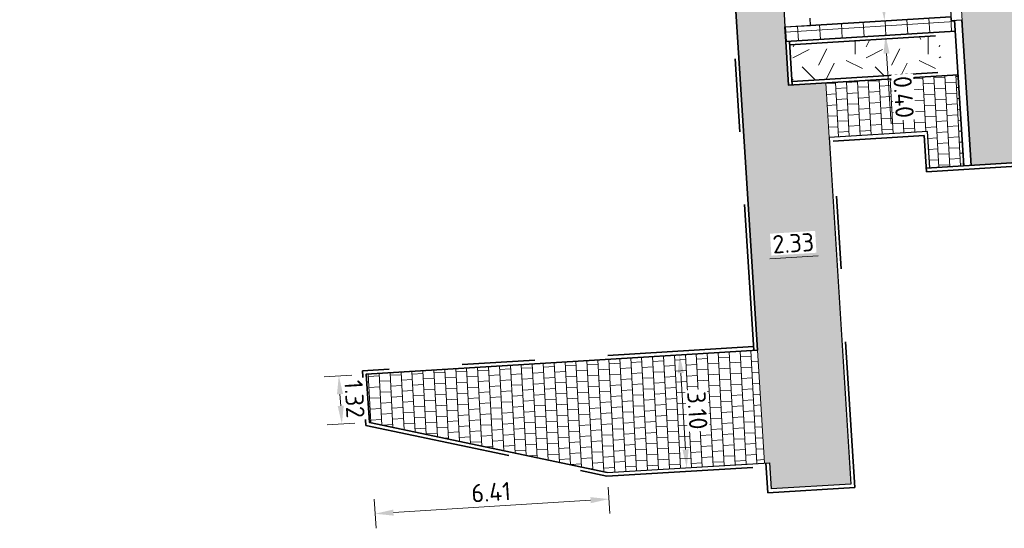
# Model space of a CAD drawing. Header units: metres. Extents: x 162305 to 163132, y 502542 to 502928.
# Tile 15 of 222: x 162505 to 162532, y 502574 to 502588. Entities that reach past the tile are written whole.
import ezdxf

# ---------------------------------------------------------------- set-up
doc = ezdxf.new("R2010")
doc.units = ezdxf.units.M
doc.linetypes.add('VH-OPSLUITBAND-SO', pattern=[10, 4, -2, 2, -2])
doc.linetypes.add('VH-TROTTOIRBAND-SO', pattern=[15, 5, -2, 2, -2, 2, -2])
for name, color, linetype, lineweight in [('N-BH-VH-MATERIAALGRENS-G', 7, 'Continuous', 40), ('N-WB-BANDEN-VOORKANTBAND', 2, 'Continuous', 30), ('N-WE-GR-GRAS-A-200', 62, 'Continuous', 18), ('N-WE-VH-KANTOPSLUITING_VOORKANTBAND-G', 50, 'Continuous', 35), ('N-WE-VH-OPENVERHARDING_TEGEL-A', 92, 'Continuous', 18), ('NW-HOEKELEMENT PARKEERPLAATS', 2, 'Continuous', 30), ('X-XX-AL-M', 7, 'Continuous', 18)]:
    doc.layers.add(name, color=color, linetype=linetype, lineweight=lineweight)
for name, color, linetype, lineweight, true_color in [('N-BH-VH-VERHARDING_TEGEL-A', 253, 'Continuous', 13, 0x828282), ('N-BH-VH-VERHARDING_TEGEL-Grijs', 253, 'Continuous', 13, 0x828282), ('N-WE-VH-KANTOPSLUITING_OPSLUITBAND_100X200-G', 150, 'VH-OPSLUITBAND-SO', 35, 0x007fff), ('N-WE-VH-KANTOPSLUITING_TROTTOIRBAND_180X200-G', 6, 'VH-TROTTOIRBAND-SO', 35, 0xff00ff), ('N01-WE-VH-OPENVERHARDING_BETONSTRAATSTEEN-A', 32, 'Continuous', 18, 0xbd5e00)]:
    doc.layers.add(name, color=color, linetype=linetype, lineweight=lineweight, true_color=true_color)
doc.layers.add('X-XX-AL-HULPLIJN 01-G', color=1, linetype='Continuous', lineweight=18, true_color=0xff0000, plot=False)
doc.styles.add('NLCS-ISO-M200-T25', font='NLCS-ISO.ttf', dxfattribs={"height": 0.5})
doc.dimstyles.new('NLCS-M200-T25-PIJL_L2_H2', dxfattribs={"dimscale": 0.2, "dimtxt": 2.5, "dimasz": 2.5, "dimexe": 2, "dimexo": 2, "dimgap": 0.7, "dimtad": 1, "dimzin": 0, "dimdsep": 46, "dimtxsty": 'NLCS-ISO-M200-T25', "dimcen": 0, "dimdle": 2, "dimclrd": 256, "dimclre": 256, "dimclrt": 256, "dimazin": 0, "dimtfac": 1, "dimtdec": 3, "dimtofl": 0, "dimtmove": 0, "dimatfit": 3, "dimfxl": 2, "dimfxlon": 1, "dimtfillclr": 256, "dimtolj": 1, "dimtzin": 0, "dimlwd": -1, "dimlwe": -1, "dimarcsym": 0})
pattern_1 = [(3.03605687, (0, 0), (0.29163426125, 0.165678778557), [0.3, -0.3]), (93.03605687, (0, 0), (-0.29957892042, -0.01588931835), [])]
pattern_2 = [(0, (0, 0), (2, 2), [0.5, -1.5]), (0, (1.1, 1.2), (2, 2), [0.5, -1.5]), (90, (0.2, 0.7), (-2, 2), [0.5, -1.5]), (90, (1, 1.4), (-2, 2), [0.5, -1.5]), (45, (0.4, 1.4), (0, 2), [0.5, -2.328427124]), (135, (1.1, 0), (-2, 0), [0.5, -2.328427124]), (26.5650512, (0.5, 0.6), (2, 8e-10), [0.5, -3.972135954]), (26.5650512, (1.4, 1.6), (2, 8e-10), [0.5, -3.972135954]), (63.43494882, (1.4, 0), (1e-10, 2), [0.5, -3.972135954]), (63.43494882, (0.5, 0.9), (1e-10, 2), [0.5, -3.972135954]), (63.43494882, (1.2, 0.4), (1e-10, 2), [0.5, -3.972135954]), (116.5650512, (0, 1.1), (-8e-10, 2), [0.5, -3.972135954]), (153.43494882, (0.4, 0.3), (-2, 1e-10), [0.5, -3.972135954])]

# ---------------------------------------------------------------- blocks, each defined once
blk = doc.blocks.new('*D129')
at = {"layer": 'Defpoints', "color": 0, "transparency": 16777216}
for p in [(162525.328, 502581.751), (162527.672, 502581.525), (162525.372, 502581.057)]:
    blk.add_point(p, dxfattribs=at)
at = {"layer": 'X-XX-AL-M', "transparency": 16777216}
for p, q in [((162525.353, 502581.352), (162525.397, 502580.657)), ((162527.194, 502581.171), (162525.871, 502581.088)), ((162527.693, 502581.203), (162527.718, 502580.804))]:
    blk.add_line(p, q, dxfattribs=at)
for points in [[(162525.865, 502581.171), (162525.876, 502581.005), (162525.372, 502581.057)], [(162527.188, 502581.255), (162527.199, 502581.088), (162527.693, 502581.203)]]:
    blk.add_solid(points, dxfattribs=at)
at = {"layer": 'X-XX-AL-M', "transparency": 16777216, "insert": (162526.508, 502581.519), "char_height": 0.5, "attachment_point": 5, "rotation": 3.6029, "style": 'NLCS-ISO-M200-T25', "bg_fill": 3, "box_fill_scale": 1.1, "bg_fill_color": 256, "bg_fill_true_color": 13158600, "bg_fill_transparency": 0}
blk.add_mtext('\\A1;2.33', dxfattribs=at)
blk = doc.blocks.new('*D130')
at = {"layer": 'Defpoints', "color": 0, "transparency": 16777216}
for p in [(162523.396, 502578.46), (162523.591, 502575.367), (162523.739, 502575.376)]:
    blk.add_point(p, dxfattribs=at)
at = {"layer": 'X-XX-AL-M', "transparency": 16777216}
for p, q in [((162523.396, 502578.46), (162523.796, 502578.485)), ((162523.428, 502577.961), (162523.56, 502575.866)), ((162523.591, 502575.367), (162523.192, 502575.342))]:
    blk.add_line(p, q, dxfattribs=at)
for points in [[(162523.511, 502577.966), (162523.345, 502577.956), (162523.396, 502578.46)], [(162523.643, 502575.871), (162523.476, 502575.861), (162523.591, 502575.367)]]:
    blk.add_solid(points, dxfattribs=at)
at = {"layer": 'X-XX-AL-M', "transparency": 16777216, "insert": (162523.883, 502576.938), "char_height": 0.5, "attachment_point": 5, "rotation": 273.6029, "style": 'NLCS-ISO-M200-T25', "bg_fill": 3, "box_fill_scale": 1.1, "bg_fill_color": 256, "bg_fill_true_color": 13158600, "bg_fill_transparency": 0}
blk.add_mtext('\\A1;3.10', dxfattribs=at)
blk = doc.blocks.new('*D131')
at = {"layer": 'X-XX-AL-M', "transparency": 16777216}
for p, q in [((162514.418, 502577.907), (162513.666, 502577.86)), ((162514.097, 502577.386), (162514.117, 502577.063)), ((162514.504, 502576.586), (162513.749, 502576.539))]:
    blk.add_line(p, q, dxfattribs=at)
for points in [[(162514.18, 502577.391), (162514.014, 502577.381), (162514.065, 502577.885)], [(162514.2, 502577.068), (162514.034, 502577.057), (162514.149, 502576.564)]]:
    blk.add_solid(points, dxfattribs=at)
at = {"layer": 'X-XX-AL-M', "transparency": 16777216, "insert": (162514.496, 502577.249), "char_height": 0.5, "attachment_point": 5, "rotation": 273.6029, "style": 'NLCS-ISO-M200-T25', "bg_fill": 3, "box_fill_scale": 1.1, "bg_fill_color": 256, "bg_fill_true_color": 13158600, "bg_fill_transparency": 0}
blk.add_mtext('\\A1;1.32', dxfattribs=at)
at = {"layer": 'Defpoints', "color": 0, "transparency": 16777216}
for p in [(162514.817, 502577.932), (162514.149, 502576.564), (162514.903, 502576.611)]:
    blk.add_point(p, dxfattribs=at)
blk = doc.blocks.new('*D132')
at = {"layer": 'Defpoints', "color": 0, "transparency": 16777216}
for p in [(162514.903, 502576.611), (162521.413, 502575.235), (162515.061, 502574.108)]:
    blk.add_point(p, dxfattribs=at)
at = {"layer": 'X-XX-AL-M', "transparency": 16777216}
for p, q in [((162521.439, 502574.835), (162521.484, 502574.111)), ((162515.035, 502574.507), (162515.086, 502573.708)), ((162520.96, 502574.479), (162515.56, 502574.139))]:
    blk.add_line(p, q, dxfattribs=at)
for points in [[(162520.955, 502574.562), (162520.965, 502574.396), (162521.459, 502574.51)], [(162515.554, 502574.222), (162515.565, 502574.056), (162515.061, 502574.108)]]:
    blk.add_solid(points, dxfattribs=at)
at = {"layer": 'X-XX-AL-M', "transparency": 16777216, "insert": (162518.235, 502574.698), "char_height": 0.5, "attachment_point": 5, "rotation": 3.6029, "style": 'NLCS-ISO-M200-T25', "bg_fill": 3, "box_fill_scale": 1.1, "bg_fill_color": 256, "bg_fill_true_color": 13158600, "bg_fill_transparency": 0}
blk.add_mtext('\\A1;6.41', dxfattribs=at)
blk = doc.blocks.new('*D134')
at = {"layer": 'Defpoints', "color": 0, "transparency": 16777216}
for p in [(162529.12, 502587.619), (162529.032, 502587.212), (162529.179, 502587.222)]:
    blk.add_point(p, dxfattribs=at)
at = {"layer": 'X-XX-AL-M', "transparency": 16777216}
for p, q in [((162528.975, 502588.111), (162528.944, 502588.61)), ((162529.007, 502587.612), (162528.608, 502587.587)), ((162529.032, 502587.212), (162528.633, 502587.187)), ((162529.063, 502586.713), (162529.185, 502584.787))]:
    blk.add_line(p, q, dxfattribs=at)
for points in [[(162529.059, 502588.116), (162528.892, 502588.105), (162529.007, 502587.612)], [(162529.147, 502586.719), (162528.98, 502586.708), (162529.032, 502587.212)]]:
    blk.add_solid(points, dxfattribs=at)
at = {"layer": 'X-XX-AL-M', "transparency": 16777216, "insert": (162529.529, 502585.525), "char_height": 0.5, "attachment_point": 5, "rotation": 273.6029, "style": 'NLCS-ISO-M200-T25', "bg_fill": 3, "box_fill_scale": 1.1, "bg_fill_color": 256, "bg_fill_true_color": 13158600, "bg_fill_transparency": 0}
blk.add_mtext('\\A1;0.40', dxfattribs=at)

msp = doc.modelspace()

# ---------------------------------------------------------------- hatches: boundary and pattern name
at = {"layer": 'N-WE-GR-GRAS-A-200'}
h = msp.add_hatch(dxfattribs=at)
h.set_pattern_fill('AGR-GRAS_02-SO', color=256, scale=0.2, style=0, pattern_type=2)
h.set_pattern_definition(pattern_2)
h.paths.add_polyline_path([(162421.517, 502819.726), (162435.034, 502820.576), (162435.169, 502820.432), (162435.343, 502820.275), (162435.553, 502820.121), (162435.897, 502819.944), (162436.228, 502819.841), (162436.649, 502819.789), (162442.014, 502820.095), (162442.181, 502820.21), (162442.325, 502817.953), (162445.008, 502818.123), (162446.244, 502817.251), (162443.192, 502817.061), (162443.511, 502811.925), (162442.505, 502811.858), (162442.17, 502817.226), (162424.634, 502816.13), (162424.643, 502815.982), (162424.967, 502810.771), (162422.081, 502810.59)])
edge = h.paths.add_edge_path(flags=16)
edge.add_ellipse((162362.043, 502852.57), major_axis=(-0.0024, 0.0374), ratio=0.999228, start_angle=0, end_angle=360, ccw=False)
edge = h.paths.add_edge_path(flags=16)
edge.add_ellipse((162362.585, 502843.074), major_axis=(-0.0024, 0.0374), ratio=0.999228, start_angle=0, end_angle=360, ccw=False)
edge = h.paths.add_edge_path(flags=16)
edge.add_ellipse((162361.375, 502862.47), major_axis=(-0.0024, 0.0374), ratio=0.999228, start_angle=0, end_angle=360, ccw=False)
h.paths.add_polyline_path([(162362.219, 502859.55), (162362.319, 502859.557), (162363.515, 502840.078), (162363.415, 502840.072), (162363.443, 502839.623), (162363.543, 502839.629), (162363.629, 502838.217), (162362.822, 502838.159), (162362.786, 502838.484), (162362.788, 502838.484), (162362.758, 502838.774), (162362.163, 502845.491), (162360.898, 502866.676), (162361.878, 502866.739), (162362.291, 502860.006), (162362.191, 502860)])
h.paths.add_polyline_path([(162370.36, 502859.13), (162370.182, 502861.923), (162370.463, 502861.92), (162370.486, 502861.402), (162370.779, 502861.415), (162370.814, 502860.896), (162371.337, 502860.935), (162371.387, 502859.961), (162371.777, 502859.979), (162371.78, 502859.223)])
edge = h.paths.add_edge_path(flags=16)
edge.add_ellipse((162389.544, 502924.307), major_axis=(-0.0024, 0.0375), ratio=0.999228, start_angle=0, end_angle=360, ccw=False)
edge = h.paths.add_edge_path(flags=16)
edge.add_ellipse((162379.964, 502923.711), major_axis=(-0.0024, 0.0375), ratio=0.999228, start_angle=0, end_angle=360, ccw=False)
h.paths.add_polyline_path([(162371.042, 502923.041), (162371.029, 502923.547), (162371.022, 502923.655), (162398.112, 502925.305), (162398.145, 502924.764)])
edge = h.paths.add_edge_path(flags=16)
edge.add_ellipse((162472.361, 502871.473), major_axis=(-0.0024, 0.0375), ratio=0.999228, start_angle=0, end_angle=360, ccw=False)
edge = h.paths.add_edge_path(flags=16)
edge.add_ellipse((162472.286, 502872.403), major_axis=(-0.0024, 0.0375), ratio=0.999228, start_angle=0, end_angle=360, ccw=False)
edge = h.paths.add_edge_path(flags=16)
edge.add_ellipse((162481.311, 502872.974), major_axis=(-0.0024, 0.0375), ratio=0.999228, start_angle=0, end_angle=360, ccw=False)
edge = h.paths.add_edge_path(flags=16)
edge.add_ellipse((162481.4, 502872.078), major_axis=(-0.0024, 0.0375), ratio=0.999228, start_angle=0, end_angle=360, ccw=False)
edge = h.paths.add_edge_path(flags=16)
edge.add_ellipse((162491.481, 502873.637), major_axis=(-0.0024, 0.0375), ratio=0.999228, start_angle=0, end_angle=360, ccw=False)
edge = h.paths.add_edge_path()
edge.add_line((162491.614, 502871.718), (162490.496, 502871.657))
edge.add_line((162490.496, 502871.657), (162490.491, 502871.77))
edge.add_line((162490.491, 502871.77), (162478.157, 502870.992))
edge.add_line((162478.157, 502870.992), (162470.974, 502870.605))
edge.add_line((162470.974, 502870.605), (162470.856, 502872.5))
edge.add_line((162470.856, 502872.5), (162485.627, 502873.415))
edge.add_line((162485.627, 502873.415), (162493.227, 502873.874))
edge.add_line((162493.227, 502873.874), (162492.846, 502880.392))
edge.add_line((162492.846, 502880.392), (162493.987, 502880.465))
edge.add_line((162493.987, 502880.465), (162494.519, 502871.874))
edge.add_line((162494.519, 502871.874), (162491.646, 502871.719))
edge.add_ellipse((162491.628, 502871.752), major_axis=(-0.0024, 0.0375), ratio=0.999228, start_angle=204.2611, end_angle=514.6215)
h.paths.add_polyline_path([(162503.076, 502855.443), (162503.175, 502855.449), (162503.182, 502855.349), (162507.723, 502855.63), (162508.325, 502845.898), (162508.826, 502845.929), (162509.922, 502845.996), (162508.48, 502869.305), (162502.561, 502868.939), (162502.362, 502868.295), (162502.373, 502866.891)])
h.paths.add_polyline_path([(162538.734, 502870.453), (162538.737, 502870.459), (162538.743, 502870.478), (162538.747, 502870.497), (162538.75, 502870.516), (162538.751, 502870.535), (162538.75, 502870.553), (162538.747, 502870.572), (162538.743, 502870.591), (162538.737, 502870.611), (162538.729, 502870.629), (162538.722, 502870.641), (162538.703, 502870.938), (162537.951, 502870.89), (162537.968, 502870.619), (162537.965, 502870.611), (162537.958, 502870.591), (162537.954, 502870.572), (162537.952, 502870.553), (162537.951, 502870.535), (162537.952, 502870.516), (162537.954, 502870.497), (162537.958, 502870.478), (162537.965, 502870.459), (162537.973, 502870.44), (162537.98, 502870.426), (162537.999, 502870.138), (162538.751, 502870.186)], flags=16)
edge = h.paths.add_edge_path(flags=16)
edge.add_ellipse((162531.906, 502869.982), major_axis=(-0.25, 0), ratio=1, start_angle=-146.5113, end_angle=206.759, ccw=False)
edge.add_line((162532.115, 502870.12), (162532.13, 502870.095))
edge = h.paths.add_edge_path(flags=16)
edge.add_ellipse((162511.919, 502869.277), major_axis=(-0.0024, 0.0375), ratio=0.999228, start_angle=0, end_angle=360, ccw=False)
edge = h.paths.add_edge_path(flags=16)
edge.add_ellipse((162522.497, 502868.462), major_axis=(-0.0024, 0.0375), ratio=0.999228, start_angle=0, end_angle=360, ccw=False)
edge = h.paths.add_edge_path(flags=16)
edge.add_ellipse((162522.447, 502869.89), major_axis=(-0.0024, 0.0375), ratio=0.999228, start_angle=0, end_angle=360, ccw=False)
edge = h.paths.add_edge_path(flags=16)
edge.add_ellipse((162532.379, 502869.057), major_axis=(-0.0024, 0.0375), ratio=0.999228, start_angle=0, end_angle=360, ccw=False)
edge = h.paths.add_edge_path()
edge.add_line((162511.902, 502867.747), (162510.21, 502867.645))
edge.add_line((162510.21, 502867.645), (162510.109, 502869.306))
edge.add_line((162510.109, 502869.306), (162538.74, 502871.078))
edge.add_line((162538.74, 502871.078), (162538.844, 502869.377))
edge.add_line((162538.844, 502869.377), (162511.943, 502867.75))
edge.add_ellipse((162511.92, 502867.78), major_axis=(-0.0024, 0.0375), ratio=0.999228, start_angle=212.8954, end_angle=506.7392)
edge = h.paths.add_edge_path(flags=16)
edge.add_ellipse((162554.017, 502704.407), major_axis=(-0.25, 0), ratio=1, start_angle=-19.7806, end_angle=333.4897, ccw=False)
edge.add_line((162553.781, 502704.492), (162553.793, 502704.519))
edge = h.paths.add_edge_path()
edge.add_ellipse((162551.443, 502714.761), major_axis=(-0.579, 0), ratio=1, start_angle=88.3276, end_angle=98.4248)
edge.add_line((162551.528, 502714.188), (162556.303, 502714.513))
edge.add_line((162556.303, 502714.513), (162556.577, 502710.125))
edge.add_line((162556.577, 502710.125), (162556.776, 502710.137))
edge.add_line((162556.776, 502710.137), (162556.846, 502709.236))
edge.add_line((162556.846, 502709.236), (162552.732, 502708.974))
edge.add_line((162552.732, 502708.974), (162552.986, 502704.982))
edge.add_line((162552.986, 502704.982), (162557.154, 502705.248))
edge.add_line((162557.154, 502705.248), (162557.171, 502705.029))
edge.add_line((162557.171, 502705.029), (162577.095, 502706.273))
edge.add_line((162577.095, 502706.273), (162577.219, 502706.826))
edge.add_line((162577.219, 502706.826), (162577.305, 502705.378))
edge.add_line((162577.305, 502705.378), (162549.792, 502703.693))
edge.add_line((162549.792, 502703.693), (162549.16, 502713.814))
edge.add_line((162549.16, 502713.814), (162549.362, 502713.826))
edge.add_line((162549.362, 502713.826), (162549.356, 502713.926))
edge.add_line((162549.356, 502713.926), (162550.264, 502713.982))
edge.add_ellipse((162550.22, 502714.681), major_axis=(-0.7, 0), ratio=1, start_angle=93.5531, end_angle=128.9932)
edge.add_line((162550.661, 502714.137), (162551.426, 502714.182))
edge = h.paths.add_edge_path(flags=16)
edge.add_ellipse((162508.182, 502708.963), major_axis=(-0.0024, 0.0375), ratio=0.999228, start_angle=0, end_angle=360, ccw=False)
edge = h.paths.add_edge_path(flags=16)
edge.add_ellipse((162498.418, 502708.139), major_axis=(-0.0024, 0.0375), ratio=0.999228, start_angle=0, end_angle=360, ccw=False)
edge = h.paths.add_edge_path(flags=16)
edge.add_ellipse((162487.929, 502707.676), major_axis=(-0.0024, 0.0375), ratio=0.999228, start_angle=0, end_angle=360, ccw=False)
edge = h.paths.add_edge_path(flags=16)
edge.add_ellipse((162478.214, 502707.105), major_axis=(-0.0024, 0.0375), ratio=0.999228, start_angle=0, end_angle=360, ccw=False)
h.paths.add_polyline_path([(162476.685, 502707.087), (162505.879, 502708.912), (162539.79, 502710.978), (162539.851, 502709.987), (162476.746, 502706.099)])
edge = h.paths.add_edge_path(flags=16)
edge.add_ellipse((162395.834, 502721.362), major_axis=(-0.0024, 0.0374), ratio=0.999228, start_angle=0, end_angle=360, ccw=False)
edge = h.paths.add_edge_path(flags=16)
edge.add_ellipse((162396.47, 502711.185), major_axis=(-0.0024, 0.0374), ratio=0.999228, start_angle=0, end_angle=360, ccw=False)
edge = h.paths.add_edge_path()
edge.add_line((162395.383, 502731.715), (162396.765, 502708.907))
edge.add_line((162396.765, 502708.907), (162397.036, 502704.3))
edge.add_line((162397.036, 502704.3), (162396.295, 502704.256))
edge.add_line((162396.295, 502704.256), (162395.798, 502704.697))
edge.add_line((162395.798, 502704.697), (162394.018, 502733.935))
edge.add_line((162394.018, 502733.935), (162394.9, 502734.934))
edge.add_line((162394.9, 502734.934), (162395.187, 502734.952))
edge.add_line((162395.187, 502734.952), (162395.379, 502731.782))
edge.add_ellipse((162395.364, 502731.747), major_axis=(-0.0024, 0.0374), ratio=0.999228, start_angle=333.5251, end_angle=566.1217)
edge = h.paths.add_edge_path(flags=16)
edge.add_ellipse((162599.331, 502707.364), major_axis=(-0.0024, 0.0375), ratio=0.999228, start_angle=0, end_angle=360, ccw=False)
edge = h.paths.add_edge_path(flags=16)
edge.add_ellipse((162589.565, 502706.823), major_axis=(-0.0024, 0.0375), ratio=0.999228, start_angle=0, end_angle=360, ccw=False)
edge = h.paths.add_edge_path()
edge.add_ellipse((162583.961, 502706.24), major_axis=(-0.25, 0), ratio=1, start_angle=93.4892, end_angle=273.4892)
edge.add_line((162583.945, 502706.489), (162583.943, 502706.535))
edge.add_line((162583.943, 502706.535), (162608.977, 502708.062))
edge.add_line((162608.977, 502708.062), (162609.022, 502707.322))
edge.add_line((162609.022, 502707.322), (162583.988, 502705.788))
edge.add_line((162583.988, 502705.788), (162583.976, 502705.99))
edge = h.paths.add_edge_path(flags=16)
edge.add_ellipse((162616.144, 502666.519), major_axis=(-0.0024, 0.0374), ratio=0.999228, start_angle=0, end_angle=360, ccw=False)
edge = h.paths.add_edge_path(flags=16)
edge.add_ellipse((162615.418, 502676.401), major_axis=(-0.0024, 0.0374), ratio=0.999228, start_angle=0, end_angle=360, ccw=False)
edge = h.paths.add_edge_path()
edge.add_ellipse((162615.429, 502664.807), major_axis=(-0.25, 0), ratio=1, start_angle=33.4892, end_angle=333.4892)
edge.add_line((162615.205, 502664.919), (162615.153, 502664.945))
edge.add_line((162615.153, 502664.945), (162613.958, 502684.042))
edge.add_line((162613.958, 502684.042), (162615.141, 502684.116))
edge.add_line((162615.141, 502684.116), (162615.159, 502683.799))
edge.add_line((162615.159, 502683.799), (162616.307, 502665.548))
edge.add_line((162616.307, 502665.548), (162616.303, 502665.534))
edge.add_line((162616.303, 502665.534), (162616.301, 502665.515))
edge.add_line((162616.301, 502665.515), (162616.3, 502665.496))
edge.add_line((162616.3, 502665.496), (162616.301, 502665.477))
edge.add_line((162616.301, 502665.477), (162616.303, 502665.458))
edge.add_line((162616.303, 502665.458), (162616.308, 502665.439))
edge.add_line((162616.308, 502665.439), (162616.314, 502665.42))
edge.add_line((162616.314, 502665.42), (162616.315, 502665.418))
edge.add_line((162616.315, 502665.418), (162616.722, 502658.942))
edge.add_line((162616.722, 502658.942), (162615.533, 502658.854))
edge.add_line((162615.533, 502658.854), (162615.172, 502664.637))
edge.add_line((162615.172, 502664.637), (162615.22, 502664.669))
h.paths.add_polyline_path([(162613.807, 502655.383), (162613.598, 502658.712), (162613.638, 502658.715), (162613.934, 502653.992), (162582.144, 502652.018), (162582.063, 502653.317)])
h.paths.add_polyline_path([(162630.424, 502647.556), (162630.699, 502642.626), (162628.4, 502642.494), (162627.777, 502642.458), (162627.786, 502642.278), (162603.433, 502640.765), (162603.114, 502645.897), (162602.077, 502645.841), (162602.105, 502645.392), (162602.141, 502645.394), (162602.467, 502640.049), (162633.855, 502641.963), (162634.145, 502641.982), (162633.881, 502644.367), (162633.717, 502645), (162633.378, 502645.727), (162632.876, 502646.364), (162632.286, 502646.854), (162631.624, 502647.211)])
edge = h.paths.add_edge_path(flags=16)
edge.add_ellipse((162567.845, 502652.2), major_axis=(-0.0024, 0.0375), ratio=0.999228, start_angle=0, end_angle=360, ccw=False)
edge = h.paths.add_edge_path()
edge.add_line((162548.046, 502650.768), (162548.03, 502651.015))
edge.add_line((162548.03, 502651.015), (162549.486, 502651.109))
edge.add_line((162549.486, 502651.109), (162549.486, 502650.517))
edge.add_line((162549.486, 502650.517), (162550.286, 502650.517))
edge.add_line((162550.286, 502650.517), (162550.286, 502651.16))
edge.add_line((162550.286, 502651.16), (162558.56, 502651.693))
edge.add_ellipse((162558.587, 502651.719), major_axis=(-0.0024, 0.0375), ratio=0.999228, start_angle=129.7834, end_angle=230.2968)
edge.add_line((162558.617, 502651.697), (162573.877, 502652.68))
edge.add_line((162573.877, 502652.68), (162573.944, 502651.609))
edge.add_line((162573.944, 502651.609), (162548.093, 502650.004))
edge.add_line((162548.093, 502650.004), (162548.05, 502650.705))
edge.add_ellipse((162548.028, 502650.735), major_axis=(-0.0024, 0.0375), ratio=0.999228, start_angle=211.6727, end_angle=328.1784)
edge = h.paths.add_edge_path(flags=16)
edge.add_ellipse((162430.665, 502659.865), major_axis=(-0.0024, 0.0375), ratio=0.999228, start_angle=0, end_angle=360, ccw=False)
edge = h.paths.add_edge_path(flags=16)
edge.add_ellipse((162420.419, 502659.642), major_axis=(-0.0024, 0.0375), ratio=0.999228, start_angle=0, end_angle=360, ccw=False)
edge = h.paths.add_edge_path(flags=16)
edge.add_ellipse((162411.256, 502659.155), major_axis=(-0.0024, 0.0375), ratio=0.999228, start_angle=0, end_angle=360, ccw=False)
h.paths.add_polyline_path([(162435.507, 502661.043), (162435.323, 502659.857), (162409.633, 502658.262), (162409.562, 502659.421), (162417.311, 502659.909), (162417.311, 502659.564), (162418.111, 502659.564), (162418.111, 502659.962)])
edge = h.paths.add_edge_path()
edge.add_arc((162406.536, 502665.135), 0.25, 314.1361, 386.759)
edge.add_line((162406.759, 502665.248), (162406.744, 502665.273))
edge.add_arc((162406.536, 502665.135), 0.25, 33.4892, 53.1521)
edge.add_line((162406.686, 502665.335), (162405.617, 502682.119))
edge.add_line((162405.617, 502682.119), (162404.587, 502699.361))
edge.add_line((162404.587, 502699.361), (162405.114, 502699.394))
edge.add_line((162405.114, 502699.394), (162407.566, 502659.298))
edge.add_line((162407.566, 502659.298), (162407.073, 502659.267))
edge.add_line((162407.073, 502659.267), (162407.068, 502659.343))
edge.add_line((162407.068, 502659.343), (162407.062, 502659.43))
edge.add_line((162407.062, 502659.43), (162406.71, 502664.956))
h.paths.add_polyline_path([(162384.175, 502626.989), (162385.046, 502626.592), (162372.825, 502599.014), (162371.335, 502595.495), (162370.722, 502593.495), (162370.394, 502591.743), (162370.27, 502590.819), (162370.22, 502589.04), (162370.38, 502587.03), (162370.565, 502585.909), (162371.415, 502583.295), (162372.193, 502581.707), (162370.908, 502584.33), (162369.966, 502586.806), (162369.747, 502588.04), (162369.616, 502589.543), (162369.609, 502591.028), (162369.765, 502592.585), (162370.157, 502594.429), (162370.745, 502596.215), (162373.739, 502603.155), (162382.073, 502622.389), (162383.982, 502627.016)])
h.paths.add_polyline_path([(162633.546, 502600.513), (162633.828, 502595.971), (162634.923, 502596.039), (162635.361, 502596.088), (162635.807, 502596.254), (162636.127, 502596.481), (162636.395, 502596.782), (162636.609, 502597.185), (162636.68, 502597.521), (162636.692, 502597.852), (162636.458, 502601.632), (162636.458, 502601.69), (162604.902, 502599.753), (162604.852, 502599.75), (162605.149, 502595.651), (162605.325, 502595.091), (162605.529, 502594.771), (162606.031, 502594.327), (162606.489, 502594.101), (162606.98, 502594.014), (162607.398, 502594.03), (162607.379, 502594.329), (162607.479, 502594.335), (162607.197, 502598.877)])
h = msp.add_hatch(dxfattribs=at)
h.set_pattern_fill('AGR-GRAS_02-SO', color=256, scale=0.2, style=0, pattern_type=2)
h.set_pattern_definition(pattern_2)
h.paths.add_polyline_path([(162530.571, 502586.206), (162526.474, 502585.951), (162526.412, 502586.95), (162530.51, 502587.204)])
edge = h.paths.add_edge_path(flags=16)
edge.add_arc((162529.775, 502586.881), 0.188, 0, 360)
at = {"layer": 'N-WE-VH-OPENVERHARDING_TEGEL-A', "true_color": 0x333333}
h = msp.add_hatch(dxfattribs=at)
h.set_pattern_fill('AVH-TEGEL_300X300_HALFST', color=250, angle=273.0855, pattern_type=2)
h.set_pattern_definition([(273.08552769, (0, 0), (0.165930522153, -0.291491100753), [0.3, -0.3]), (3.08552769, (0, 0), (-0.01614797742, 0.29956508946), [])])
h.paths.add_polyline_path([(162525.203, 502604.809), (162525.227, 502604.409), (162526.306, 502587.043), (162526.38, 502585.845), (162527.4, 502585.909), (162527.492, 502584.412), (162528.085, 502574.921), (162525.905, 502574.788), (162525.861, 502575.506), (162525.718, 502575.497), (162525.529, 502578.591), (162523.683, 502607.562), (162525.026, 502607.647)])
h = msp.add_hatch(dxfattribs=at)
h.set_pattern_fill('AVH-TEGEL_400X600_BLOK', color=250, angle=93.5408, pattern_type=2)
h.set_pattern_definition([(93.54079761, (0, 0), (-0.5988546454, -0.03705554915), []), (183.540797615, (0, 0), (0.02470369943, -0.39923643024), [])])
h.paths.add_polyline_path([(162530.947, 502587.331), (162526.306, 502587.043), (162526.281, 502587.443), (162530.822, 502587.724), (162530.828, 502587.625), (162530.928, 502587.631)])
h = msp.add_hatch(dxfattribs=at)
h.set_pattern_fill('AVH-TEGEL_300X300_HALFST', color=250, angle=3.0361, pattern_type=2)
h.set_pattern_definition(pattern_1)
h.paths.add_polyline_path([(162530.249, 502583.581), (162530.187, 502584.579), (162527.492, 502584.412), (162527.4, 502585.909), (162531.021, 502586.134), (162531.176, 502583.639)])
h = msp.add_hatch(dxfattribs=at)
h.set_pattern_fill('AVH-TEGEL_300X300_HALFST', color=250, angle=3.0361, pattern_type=2)
h.set_pattern_definition(pattern_1)
h.paths.add_polyline_path([(162521.413, 502575.235), (162514.903, 502576.611), (162514.817, 502577.932), (162525.529, 502578.591), (162525.718, 502575.497)])
at = {"layer": 'N01-WE-VH-OPENVERHARDING_BETONSTRAATSTEEN-A'}
h = msp.add_hatch(dxfattribs=at)
h.set_pattern_fill('AVH-BSS_LINGEFORMAAT_KEPER', color=256, scale=2, angle=3.5408, pattern_type=2)
h.set_pattern_definition([(48.5408, (162379.96123, 502825.00982), (-0.01397452, 0.22584223), [0.64, -0.32]), (138.5408, (162380.06716, 502825.12972), (0.01397452, -0.22584223), [0.64, -0.32])])
h.paths.add_polyline_path([(162531.376, 502583.651), (162536.87, 502583.993), (162534.003, 502630.158), (162528.509, 502629.817), (162529.318, 502616.785), (162530.062, 502604.81)])
h.paths.add_polyline_path([(162533.339, 502626.258), (162535.727, 502587.821), (162536.076, 502587.843), (162533.688, 502626.28)], flags=16)

# ---------------------------------------------------------------- linework, layer by layer
at = {"layer": 'N-BH-VH-MATERIAALGRENS-G'}
msp.add_line((162526.281, 502587.443), (162526.306, 502587.043), dxfattribs=at)
at = {"layer": 'N-BH-VH-VERHARDING_TEGEL-A', "flags": 128}
msp.add_lwpolyline([(162530.947, 502587.331), (162526.306, 502587.043), (162526.281, 502587.443), (162530.822, 502587.724), (162530.828, 502587.625), (162530.928, 502587.631), (162530.947, 502587.331)], dxfattribs=at)
at = {"layer": 'N-BH-VH-VERHARDING_TEGEL-Grijs'}
for p, q in [((162527.492, 502584.412), (162527.4, 502585.909)), ((162525.529, 502578.591), (162525.718, 502575.497))]:
    msp.add_line(p, q, dxfattribs=at)
at = {"layer": 'N-BH-VH-VERHARDING_TEGEL-Grijs', "flags": 128}
for points in [[(162525.203, 502604.809), (162525.227, 502604.409), (162526.306, 502587.043), (162526.38, 502585.845), (162527.4, 502585.909), (162527.492, 502584.412), (162528.085, 502574.921), (162525.905, 502574.788), (162525.861, 502575.506), (162525.718, 502575.497), (162525.529, 502578.591), (162523.683, 502607.562), (162525.026, 502607.647), (162525.203, 502604.809)], [(162530.249, 502583.581), (162530.187, 502584.579), (162527.492, 502584.412), (162527.4, 502585.909), (162531.021, 502586.134), (162531.176, 502583.639), (162530.249, 502583.581)], [(162521.413, 502575.235), (162514.903, 502576.611), (162514.817, 502577.932), (162525.529, 502578.591), (162525.718, 502575.497), (162521.413, 502575.235)]]:
    msp.add_lwpolyline(points, dxfattribs=at)
at = {"layer": 'N-WB-BANDEN-VOORKANTBAND', "flags": 128}
for points in [[(162530.81, 502587.924), (162530.828, 502587.625), (162531.128, 502587.643)], [(162530.249, 502583.581), (162530.187, 502584.579), (162527.492, 502584.412), (162528.085, 502574.921), (162525.905, 502574.788)], [(162521.413, 502575.235), (162525.861, 502575.506), (162525.905, 502574.788)]]:
    msp.add_lwpolyline(points, dxfattribs=at)
at = {"layer": 'N-WE-VH-KANTOPSLUITING_OPSLUITBAND_100X200-G'}
for p, q in [((162526.405, 502587.049), (162526.48, 502585.852)), ((162526.412, 502586.95), (162530.953, 502587.232)), ((162526.474, 502585.951), (162531.015, 502586.234))]:
    msp.add_line(p, q, dxfattribs=at)
for points in [[(162525.429, 502578.585), (162523.523, 502608.504), (162521.027, 502608.347), (162520.964, 502609.345), (162518.469, 502609.188), (162518.532, 502608.19), (162512.785, 502607.829), (162507.144, 502607.474), (162507.081, 502608.473), (162502.191, 502608.165)], [(162525.761, 502575.5), (162525.811, 502574.682), (162528.191, 502574.827), (162527.598, 502584.318), (162530.093, 502584.473), (162530.155, 502583.475), (162541.544, 502584.184), (162541.482, 502585.182), (162546.373, 502585.487), (162546.435, 502584.489), (162557.773, 502585.194), (162557.711, 502586.193), (162562.601, 502586.497), (162562.663, 502585.499), (162573.941, 502586.201), (162573.879, 502587.198), (162578.77, 502587.503), (162578.832, 502586.505), (162590.22, 502587.214), (162590.158, 502588.212)], [(162525.423, 502578.685), (162514.711, 502578.026), (162514.808, 502576.529), (162521.406, 502575.134), (162525.767, 502575.4)]]:
    msp.add_lwpolyline(points, dxfattribs=at)
at = {"layer": 'N-WE-VH-KANTOPSLUITING_TROTTOIRBAND_180X200-G', "ltscale": 5}
msp.add_line((162526.979, 502587.486), (162530.822, 502587.724), dxfattribs=at)
at = {"layer": 'N-WE-VH-KANTOPSLUITING_TROTTOIRBAND_180X200-G'}
msp.add_lwpolyline([(162530.946, 502587.347), (162530.928, 502587.631), (162531.176, 502583.639)], dxfattribs=at)
at = {"layer": 'N-WE-VH-KANTOPSLUITING_VOORKANTBAND-G'}
for points in [[(162523.616, 502608.61), (162525.529, 502578.591), (162514.817, 502577.932), (162514.903, 502576.611), (162521.413, 502575.235)], [(162531.134, 502587.549), (162531.128, 502587.643), (162531.376, 502583.651)], [(162530.947, 502587.331), (162526.306, 502587.043), (162526.38, 502585.845), (162531.021, 502586.134)], [(162530.149, 502583.575), (162541.438, 502584.278), (162541.376, 502585.275)]]:
    msp.add_lwpolyline(points, dxfattribs=at)
at = {"layer": 'NW-HOEKELEMENT PARKEERPLAATS', "flags": 128}
msp.add_lwpolyline([(162526.437, 502588.154), (162526.237, 502588.141), (162526.281, 502587.443), (162526.979, 502587.486), (162526.967, 502587.686)], dxfattribs=at)
at = {"layer": 'X-XX-AL-HULPLIJN 01-G', "flags": 128}
msp.add_lwpolyline([(162531.376, 502583.651), (162536.87, 502583.993), (162534.003, 502630.158), (162528.509, 502629.817), (162529.318, 502616.785), (162530.062, 502604.81)], close=True, dxfattribs=at)

# ---------------------------------------------------------------- next in the draw order: dimensions: what is measured, and where the dimension line sits
at = {"layer": 'X-XX-AL-M'}
dim = msp.add_linear_dim(base=(162529.032, 502587.212), p1=(162529.12, 502587.619), p2=(162529.179, 502587.222), angle=273.6029, dimstyle='NLCS-M200-T25-PIJL_L2_H2', override={"dimtfill": 1}, dxfattribs=at)
dim.commit()
dim.dimension.update_dxf_attribs({"geometry": '*D134', "text_midpoint": (162529.14, 502585.501), "dimtype": 160})
for base, p1, p2, angle, picture, middle in [((162525.372, 502581.057), (162527.672, 502581.525), (162525.328, 502581.751), 3.6029, '*D129', (162526.508, 502581.519)), ((162523.591, 502575.367), (162523.396, 502578.46), (162523.739, 502575.376), 93.6029, '*D130', (162523.883, 502576.938)), ((162514.149, 502576.564), (162514.817, 502577.932), (162514.903, 502576.611), 93.6029, '*D131', (162514.496, 502577.249))]:
    dim = msp.add_linear_dim(base=base, p1=p1, p2=p2, angle=angle, dimstyle='NLCS-M200-T25-PIJL_L2_H2', override={"dimtfill": 1}, dxfattribs=at)
    dim.commit()
    dim.dimension.update_dxf_attribs({"geometry": picture, "text_midpoint": middle})

# ---------------------------------------------------------------- next in the draw order: dimensions: what is measured, and where the dimension line sits
dim = msp.add_linear_dim(base=(162515.061, 502574.108), p1=(162521.413, 502575.235), p2=(162514.903, 502576.611), angle=3.6029, dimstyle='NLCS-M200-T25-PIJL_L2_H2', override={"dimtfill": 1}, dxfattribs=at)
dim.commit()
dim.dimension.update_dxf_attribs({"geometry": '*D132', "text_midpoint": (162518.235, 502574.698)})

doc.saveas('drawing.dxf')
